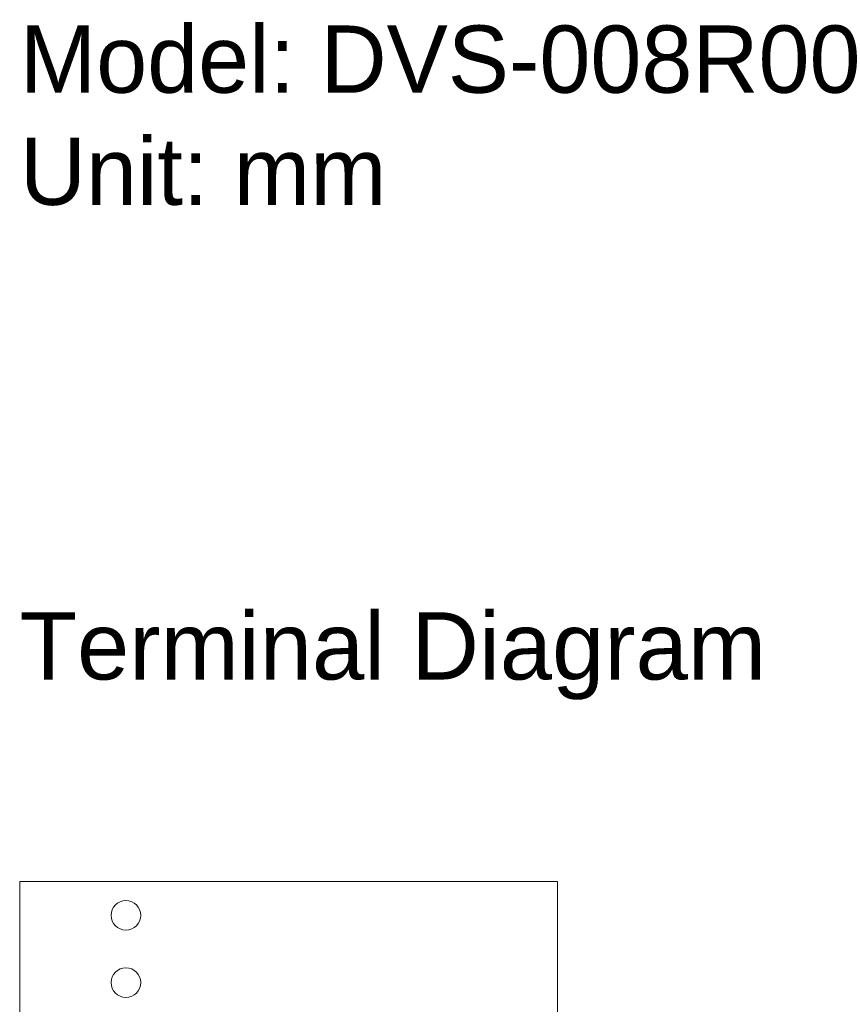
# Model space of a CAD drawing. Header units: millimetres. Extents: x 38 to 345, y 39 to 594.
# Tile 2 of 46: x 38 to 99, y 220 to 293. Entities that reach past the tile are written whole.
import ezdxf

# ---------------------------------------------------------------- set-up
doc = ezdxf.new("R2010")
doc.units = ezdxf.units.MM
doc.styles.get("Standard").update_dxf_attribs({"font": 'txt.shx'})

msp = doc.modelspace()

# ---------------------------------------------------------------- linework, layer by layer
at = {"lineweight": 0}
msp.add_lwpolyline([(38.271, 228.936), (78.271, 228.936), (78.271, 113.936), (38.271, 113.936)], close=True, dxfattribs=at)
at = {"color": 7, "linetype": 'Continuous', "lineweight": 0}
for centre, start, end in [((46.171, 226.411), 90, 270), ((46.171, 226.411), 270, 90), ((46.171, 221.411), 90, 270), ((46.171, 221.411), 270, 90)]:
    msp.add_arc(centre, 1.1, start, end, dxfattribs=at)

# ---------------------------------------------------------------- texts
at = {"color": 7, "lineweight": 0, "insert": (38.271, 292.547), "char_height": 5, "width": 74.94748, "attachment_point": 1}
msp.add_mtext('{\\fArial|b0|i0|c0|p34;Model: DVS-008R00\\PUnit: mm}', dxfattribs=at)
at = {"lineweight": 0, "insert": (38.271, 248.936), "char_height": 5, "width": 56.98204, "attachment_point": 1}
msp.add_mtext('{\\fArial|b0|i0|c0|p34;\\W1;Terminal Diagram}', dxfattribs=at)

doc.saveas('drawing.dxf')
